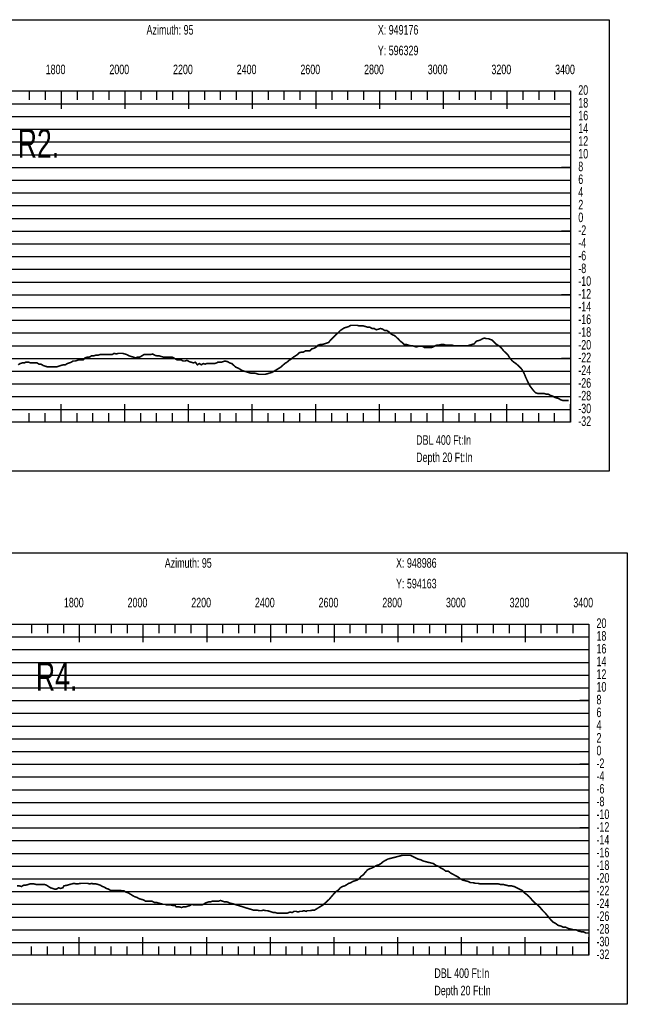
# Model space of a CAD drawing. Header units: inches. Extents: x 471865 to 538526, y 1054316 to 1102451.
# Tile 60 of 131: x 477715 to 479623, y 1099359 to 1102451. Entities that reach past the tile are written whole.
import ezdxf

# ---------------------------------------------------------------- set-up
doc = ezdxf.new("R2010")
doc.units = ezdxf.units.IN
doc.header["$MEASUREMENT"] = 0
for name, color, linetype in [('LABELS', 7, 'Continuous'), ('X_Gr1', 7, 'Continuous'), ('XSECTION', 7, 'Continuous')]:
    doc.layers.add(name, color=color, linetype=linetype)
doc.styles.get("Standard").update_dxf_attribs({"font": 'arial.ttf'})

msp = doc.modelspace()

# ---------------------------------------------------------------- linework, layer by layer
at = {"layer": 'X_Gr1', "color": 6, "linetype": 'Continuous', "lineweight": 18, "true_color": 0xff00ff, "transparency": 33554687, "const_width": 5}
for points in [[(477709.9, 1101367.5), (477716.4, 1101371.5), (477723.2, 1101373.5), (477730, 1101373.5), (477733.4, 1101375.5), (477742.8, 1101375.5), (477749, 1101373.5), (477755.6, 1101373.5), (477762.2, 1101373.5), (477768.9, 1101373.5), (477775.7, 1101369.5), (477781.8, 1101369.5), (477788.1, 1101365.5), (477794.3, 1101363.5), (477800.4, 1101361.5), (477806.5, 1101361.5), (477812.5, 1101361.5), (477819.1, 1101361.5), (477822.4, 1101361.5), (477832.2, 1101361.5), (477838.7, 1101363.5), (477844.8, 1101365.5), (477851.6, 1101367.5), (477858.1, 1101367.5), (477864.2, 1101371.5), (477870.6, 1101373.5), (477876.6, 1101375.5), (477882.8, 1101379.5), (477889.2, 1101379.5), (477895.4, 1101381.5), (477901.7, 1101383.5), (477904.9, 1101383.5), (477914.3, 1101383.5), (477920.8, 1101389.5), (477927.3, 1101391.5), (477933.7, 1101391.5), (477939.9, 1101395.5), (477946.4, 1101395.5), (477953.1, 1101397.5), (477959.9, 1101397.5), (477966.7, 1101399.5), (477973.1, 1101399.5), (477979.7, 1101399.5), (477986.3, 1101399.5), (477989.6, 1101399.5), (477999.2, 1101399.5), (478005.1, 1101399.5), (478011.4, 1101403.5), (478017.9, 1101401.5), (478024.4, 1101403.5), (478031, 1101403.5), (478037.7, 1101403.5), (478044.7, 1101401.5), (478051.7, 1101399.5), (478058.6, 1101395.5), (478065.4, 1101393.5), (478072, 1101391.5), (478078.6, 1101389.5), (478085, 1101391.5), (478091.5, 1101391.5), (478098.2, 1101395.5), (478104.8, 1101399.5), (478111.9, 1101399.5), (478118.8, 1101399.5), (478125.7, 1101399.5), (478132.5, 1101401.5), (478139.1, 1101397.5), (478146.1, 1101395.5), (478153, 1101395.5), (478159.7, 1101393.5), (478166.4, 1101391.5), (478173.2, 1101391.5), (478180.2, 1101391.5), (478187.2, 1101391.5), (478194.2, 1101391.5), (478201.3, 1101387.5), (478208, 1101383.5), (478214.5, 1101383.5), (478221, 1101383.5), (478227.6, 1101379.5), (478234.1, 1101379.5), (478240.3, 1101381.5), (478247.2, 1101377.5), (478253.7, 1101375.5), (478260, 1101373.5), (478266.6, 1101375.5), (478272.8, 1101367.5), (478279.2, 1101371.5), (478285.4, 1101367.5), (478291.2, 1101371.5), (478296.9, 1101369.5), (478302.6, 1101371.5), (478308.6, 1101371.5), (478314.7, 1101371.5), (478320.9, 1101371.5), (478327.2, 1101371.5), (478333.4, 1101373.5), (478336.7, 1101375.5), (478347, 1101375.5), (478353.7, 1101377.5), (478360.5, 1101379.5), (478367.3, 1101377.5), (478374.2, 1101373.5), (478380.9, 1101371.5), (478387.5, 1101365.5), (478394, 1101359.5), (478400.2, 1101357.5), (478407.1, 1101353.5), (478413.6, 1101349.5), (478420.1, 1101347.5), (478426.7, 1101345.5), (478433, 1101343.5), (478439.5, 1101341.5), (478446.1, 1101341.5), (478452.7, 1101341.5), (478459.5, 1101339.5), (478465.9, 1101337.5), (478472.7, 1101337.5), (478479.3, 1101337.5), (478486, 1101337.5), (478492.7, 1101339.5), (478499.5, 1101341.5), (478506.7, 1101343.5), (478513.7, 1101347.5), (478520.4, 1101351.5), (478527.2, 1101355.5), (478533.9, 1101359.5), (478540.7, 1101365.5), (478547.4, 1101371.5), (478553.9, 1101375.5), (478560.8, 1101381.5), (478567.4, 1101385.5), (478574.2, 1101391.5), (478580.8, 1101395.5), (478586.9, 1101399.5), (478593.2, 1101405.5), (478599.4, 1101407.5), (478606, 1101407.5), (478612.6, 1101411.5), (478619.3, 1101411.5), (478625.9, 1101411.5), (478632.4, 1101417.5), (478639.6, 1101419.5), (478646.4, 1101423.5), (478652.9, 1101429.5), (478659.8, 1101431.5), (478665.9, 1101431.5), (478672.2, 1101433.5), (478678.6, 1101435.5), (478684.9, 1101437.5), (478691.3, 1101445.5), (478697.4, 1101451.5), (478703.6, 1101457.5), (478709.8, 1101463.5), (478716.1, 1101469.5), (478722.2, 1101475.5), (478728.2, 1101479.5), (478734.6, 1101483.5), (478741.2, 1101485.5), (478747.8, 1101487.5), (478754.4, 1101491.5), (478760.9, 1101491.5), (478767.7, 1101491.5), (478774.6, 1101491.5), (478781.6, 1101489.5), (478788.3, 1101489.5), (478794.7, 1101489.5), (478801.4, 1101487.5), (478808, 1101485.5), (478814.6, 1101485.5), (478821.4, 1101481.5), (478827.9, 1101481.5), (478834.7, 1101477.5), (478841.6, 1101479.5), (478848.3, 1101481.5), (478854.8, 1101479.5), (478860.8, 1101475.5), (478867.2, 1101475.5), (478873.6, 1101471.5), (478879.8, 1101465.5), (478886, 1101461.5), (478892.1, 1101459.5), (478898.6, 1101453.5), (478904.7, 1101447.5), (478910.4, 1101441.5), (478916.2, 1101437.5), (478922.1, 1101431.5), (478928.5, 1101431.5), (478935.1, 1101429.5), (478941.5, 1101427.5), (478948, 1101427.5), (478954.2, 1101425.5), (478960.6, 1101423.5), (478967, 1101425.5), (478973.6, 1101425.5), (478980.3, 1101425.5), (478986.9, 1101421.5), (478993.8, 1101421.5), (479000.6, 1101421.5), (479007.2, 1101421.5), (479013.4, 1101423.5), (479019.6, 1101427.5), (479025.9, 1101429.5), (479032.4, 1101429.5), (479039, 1101431.5), (479045.7, 1101431.5), (479052, 1101429.5), (479058.5, 1101429.5), (479065.1, 1101429.5), (479071.5, 1101429.5), (479078, 1101427.5), (479084.4, 1101427.5), (479090.8, 1101427.5), (479097.2, 1101427.5), (479103.5, 1101427.5), (479109.8, 1101427.5), (479116, 1101427.5), (479122.6, 1101427.5), (479129.1, 1101429.5), (479135.7, 1101431.5), (479142.4, 1101433.5), (479148.8, 1101441.5), (479155.6, 1101443.5), (479162.1, 1101445.5), (479168.4, 1101449.5), (479174.7, 1101451.5), (479180.6, 1101449.5), (479186.5, 1101449.5), (479192.3, 1101447.5), (479198.1, 1101445.5), (479204, 1101439.5), (479209.7, 1101433.5), (479215.9, 1101429.5), (479222.1, 1101425.5), (479228.3, 1101419.5), (479234.7, 1101411.5), (479240.9, 1101405.5), (479247.4, 1101399.5), (479253.8, 1101389.5), (479260.2, 1101381.5), (479266.9, 1101375.5), (479273.4, 1101371.5), (479279.9, 1101365.5), (479286.6, 1101359.5), (479293.2, 1101351.5), (479299.5, 1101339.5), (479305.2, 1101325.5), (479311.1, 1101313.5), (479317, 1101301.5), (479323.1, 1101293.5), (479329.4, 1101285.5), (479335.4, 1101279.5), (479342, 1101277.5), (479348.7, 1101277.5), (479355.2, 1101277.5), (479361.6, 1101277.5), (479367.8, 1101275.5), (479374.5, 1101275.5), (479381.4, 1101271.5), (479388.1, 1101269.5), (479394.6, 1101265.5), (479400.8, 1101263.5), (479407.4, 1101261.5), (479414.1, 1101257.5), (479420.3, 1101255.5), (479426.7, 1101255.5), (479433, 1101255.5), (479439.4, 1101255.5)], [(477706, 1099730.9), (477713.5, 1099730.9), (477720.3, 1099728.9), (477726.8, 1099732.9), (477733.6, 1099732.9), (477740.3, 1099734.9), (477746.9, 1099736.9), (477753.7, 1099736.9), (477760.5, 1099736.9), (477767.4, 1099734.9), (477770.9, 1099734.9), (477781, 1099734.9), (477787.3, 1099734.9), (477793.3, 1099734.9), (477799.3, 1099732.9), (477805.4, 1099728.9), (477811.5, 1099724.9), (477817.7, 1099722.9), (477824, 1099720.9), (477830.4, 1099720.9), (477836.9, 1099724.9), (477843.5, 1099722.9), (477850.2, 1099724.9), (477853.7, 1099730.9), (477863.9, 1099732.9), (477870.9, 1099734.9), (477878, 1099736.9), (477885.2, 1099738.9), (477892.3, 1099736.9), (477895.8, 1099736.9), (477906.4, 1099738.9), (477913.4, 1099738.9), (477920.4, 1099738.9), (477927.6, 1099738.9), (477934.7, 1099736.9), (477941.6, 1099738.9), (477945.1, 1099736.9), (477955.4, 1099736.9), (477961.8, 1099734.9), (477968.1, 1099732.9), (477974.4, 1099728.9), (477980.5, 1099726.9), (477986.8, 1099722.9), (477993.4, 1099720.9), (477999.8, 1099716.9), (478006.1, 1099716.9), (478012.4, 1099716.9), (478018.6, 1099716.9), (478024.7, 1099716.9), (478030.6, 1099716.9), (478036.7, 1099714.9), (478042.9, 1099714.9), (478049.4, 1099710.9), (478055.9, 1099708.9), (478062.3, 1099704.9), (478068.9, 1099700.9), (478075.7, 1099696.9), (478082.5, 1099694.9), (478089.2, 1099690.9), (478096.2, 1099688.9), (478103.2, 1099686.9), (478110, 1099682.9), (478116.6, 1099682.9), (478123.4, 1099682.9), (478130.3, 1099682.9), (478137.3, 1099678.9), (478144.3, 1099678.9), (478151.4, 1099676.9), (478158.3, 1099674.9), (478164.9, 1099672.9), (478171.3, 1099672.9), (478177.5, 1099670.9), (478183.5, 1099670.9), (478189.9, 1099670.9), (478196.5, 1099668.9), (478203.2, 1099668.9), (478206.6, 1099664.9), (478216.3, 1099664.9), (478222.8, 1099662.9), (478229.4, 1099664.9), (478235.8, 1099664.9), (478242.4, 1099666.9), (478248.9, 1099668.9), (478255.1, 1099672.9), (478261.7, 1099670.9), (478268.4, 1099670.9), (478274.7, 1099670.9), (478280.8, 1099670.9), (478286.4, 1099670.9), (478291.8, 1099672.9), (478297.7, 1099676.9), (478303.5, 1099678.9), (478309, 1099680.9), (478314.8, 1099680.9), (478320.8, 1099682.9), (478326.7, 1099682.9), (478332.7, 1099682.9), (478339.1, 1099682.9), (478345.3, 1099684.9), (478351.5, 1099682.9), (478358.1, 1099680.9), (478364.4, 1099680.9), (478370.8, 1099678.9), (478374, 1099676.9), (478383.2, 1099674.9), (478389.8, 1099672.9), (478396.2, 1099670.9), (478402.9, 1099668.9), (478409.5, 1099666.9), (478415.8, 1099664.9), (478422.2, 1099662.9), (478428.6, 1099660.9), (478435.3, 1099658.9), (478441.8, 1099656.9), (478448.1, 1099654.9), (478454.8, 1099654.9), (478458.2, 1099654.9), (478468.1, 1099652.9), (478474.4, 1099652.9), (478480.7, 1099654.9), (478487.3, 1099652.9), (478493.4, 1099652.9), (478499.4, 1099650.9), (478505.6, 1099648.9), (478511.7, 1099646.9), (478518, 1099646.9), (478524.4, 1099644.9), (478530.9, 1099644.9), (478537.2, 1099644.9), (478543, 1099644.9), (478548.8, 1099644.9), (478554.3, 1099644.9), (478559.4, 1099646.9), (478564.9, 1099648.9), (478570.6, 1099646.9), (478576.6, 1099650.9), (478582.5, 1099650.9), (478588.6, 1099648.9), (478594.8, 1099650.9), (478601.2, 1099650.9), (478607.9, 1099652.9), (478614.5, 1099650.9), (478617.7, 1099652.9), (478627.5, 1099652.9), (478634.4, 1099654.9), (478641.1, 1099654.9), (478647.6, 1099658.9), (478654.2, 1099662.9), (478660.7, 1099666.9), (478667.2, 1099670.9), (478673.9, 1099676.9), (478680.5, 1099682.9), (478687.1, 1099688.9), (478693.8, 1099696.9), (478700.7, 1099704.9), (478707.8, 1099712.9), (478714.9, 1099716.9), (478721.8, 1099724.9), (478728.6, 1099728.9), (478735.7, 1099730.9), (478742.4, 1099734.9), (478748.6, 1099738.9), (478755, 1099740.9), (478761.3, 1099744.9), (478767.7, 1099746.9), (478774.2, 1099748.9), (478780.5, 1099752.9), (478786.9, 1099760.9), (478793.3, 1099764.9), (478799.9, 1099772.9), (478806.9, 1099780.9), (478814, 1099784.9), (478821.1, 1099786.9), (478828.2, 1099790.9), (478835.4, 1099794.9), (478842.5, 1099796.9), (478849.3, 1099800.9), (478856.3, 1099806.9), (478863.3, 1099810.9), (478870.6, 1099814.9), (478878.3, 1099816.9), (478885.9, 1099818.9), (478893.7, 1099820.9), (478901.6, 1099822.9), (478909.3, 1099824.9), (478917.1, 1099826.9), (478925, 1099826.9), (478933.3, 1099826.9), (478941.7, 1099826.9), (478949.8, 1099822.9), (478958.1, 1099818.9), (478966.2, 1099814.9), (478974.4, 1099812.9), (478982.5, 1099808.9), (478990.1, 1099806.9), (478998.1, 1099804.9), (479006.3, 1099802.9), (479014.3, 1099800.9), (479022, 1099794.9), (479029.6, 1099792.9), (479037.5, 1099786.9), (479045.4, 1099782.9), (479053.4, 1099776.9), (479061, 1099776.9), (479068.6, 1099770.9), (479076.3, 1099766.9), (479083.7, 1099762.9), (479091.3, 1099758.9), (479098.9, 1099752.9), (479106.6, 1099748.9), (479114.6, 1099746.9), (479122.5, 1099744.9), (479130.4, 1099740.9), (479138.5, 1099740.9), (479146.3, 1099738.9), (479154.3, 1099738.9), (479162.2, 1099736.9), (479170.4, 1099736.9), (479178.6, 1099736.9), (479186.7, 1099736.9), (479194.6, 1099736.9), (479202.2, 1099736.9), (479210.3, 1099736.9), (479218.6, 1099736.9), (479226.7, 1099734.9), (479234.9, 1099734.9), (479243, 1099732.9), (479251.2, 1099730.9), (479259.5, 1099730.9), (479267.6, 1099728.9), (479275.9, 1099724.9), (479284.1, 1099720.9), (479292.2, 1099716.9), (479300.2, 1099708.9), (479308.4, 1099702.9), (479317, 1099694.9), (479325.3, 1099684.9), (479333.5, 1099676.9), (479341.5, 1099670.9), (479349.4, 1099662.9), (479357.8, 1099652.9), (479365.9, 1099644.9), (479374.3, 1099634.9), (479382.3, 1099624.9), (479390, 1099616.9), (479397.9, 1099612.9), (479405.8, 1099606.9), (479413.9, 1099604.9), (479422, 1099600.9), (479430.1, 1099600.9), (479438.3, 1099596.9), (479446.5, 1099594.9), (479454.5, 1099592.9), (479462.5, 1099592.9), (479470.2, 1099588.9), (479477.7, 1099586.9), (479485.1, 1099586.9), (479492.7, 1099582.9), (479500.4, 1099582.9)]]:
    msp.add_lwpolyline(points, dxfattribs=at)
at = {"layer": 'XSECTION', "color": 18, "linetype": 'Continuous', "true_color": 0x000000}
for points in [[(475923.6, 1102451.5), (479566, 1102451.5), (479566, 1101033.5), (475923.6, 1101033.5), (475923.6, 1102451.5)], [(476044.8, 1102227.5), (479444.8, 1102227.5), (479444.8, 1101187.5), (476044.8, 1101187.5), (476044.8, 1102227.5)], [(477744.8, 1102227.5), (477744.8, 1102199.5)], [(477794.8, 1102227.5), (477794.8, 1102199.5)], [(477844.8, 1102227.5), (477844.8, 1102171.1)], [(477844.8, 1102227.5), (477844.8, 1102199.5)], [(477894.8, 1102227.5), (477894.8, 1102199.5)], [(477944.8, 1102227.5), (477944.8, 1102199.5)], [(477994.8, 1102227.5), (477994.8, 1102199.5)], [(478044.8, 1102227.5), (478044.8, 1102171.1)], [(478044.8, 1102227.5), (478044.8, 1102199.5)], [(478094.8, 1102227.5), (478094.8, 1102199.5)], [(478144.8, 1102227.5), (478144.8, 1102199.5)], [(478194.8, 1102227.5), (478194.8, 1102199.5)], [(478244.8, 1102227.5), (478244.8, 1102171.1)], [(478244.8, 1102227.5), (478244.8, 1102199.5)], [(478294.8, 1102227.5), (478294.8, 1102199.5)], [(478344.8, 1102227.5), (478344.8, 1102199.5)], [(478394.8, 1102227.5), (478394.8, 1102199.5)], [(478444.8, 1102227.5), (478444.8, 1102171.1)], [(478444.8, 1102227.5), (478444.8, 1102199.5)], [(478494.8, 1102227.5), (478494.8, 1102199.5)], [(478544.8, 1102227.5), (478544.8, 1102199.5)], [(478594.8, 1102227.5), (478594.8, 1102199.5)], [(478644.8, 1102227.5), (478644.8, 1102171.1)], [(478644.8, 1102227.5), (478644.8, 1102199.5)], [(478694.8, 1102227.5), (478694.8, 1102199.5)], [(478744.8, 1102227.5), (478744.8, 1102199.5)], [(478794.8, 1102227.5), (478794.8, 1102199.5)], [(478844.8, 1102227.5), (478844.8, 1102171.1)], [(478844.8, 1102227.5), (478844.8, 1102199.5)], [(478894.8, 1102227.5), (478894.8, 1102199.5)], [(478944.8, 1102227.5), (478944.8, 1102199.5)], [(478994.8, 1102227.5), (478994.8, 1102199.5)], [(479044.8, 1102227.5), (479044.8, 1102171.1)], [(479044.8, 1102227.5), (479044.8, 1102199.5)], [(479094.8, 1102227.5), (479094.8, 1102199.5)], [(479144.8, 1102227.5), (479144.8, 1102199.5)], [(479194.8, 1102227.5), (479194.8, 1102199.5)], [(479244.8, 1102227.5), (479244.8, 1102171.1)], [(479244.8, 1102227.5), (479244.8, 1102199.5)], [(479294.8, 1102227.5), (479294.8, 1102199.5)], [(479344.8, 1102227.5), (479344.8, 1102199.5)], [(479394.8, 1102227.5), (479394.8, 1102199.5)], [(479444.8, 1102227.5), (479444.8, 1102171.1)], [(479444.8, 1102227.5), (479444.8, 1102199.5)], [(479444.8, 1101987.5), (479416.8, 1101987.5)], [(479444.8, 1101787.5), (479416.8, 1101787.5)], [(479444.8, 1101587.5), (479416.8, 1101587.5)], [(479444.8, 1101387.5), (479416.8, 1101387.5)], [(477844.8, 1101187.5), (477844.8, 1101243.9)], [(478044.8, 1101187.5), (478044.8, 1101243.9)], [(478244.8, 1101187.5), (478244.8, 1101243.9)], [(478444.8, 1101187.5), (478444.8, 1101243.9)], [(478644.8, 1101187.5), (478644.8, 1101243.9)], [(478844.8, 1101187.5), (478844.8, 1101243.9)], [(479044.8, 1101187.5), (479044.8, 1101243.9)], [(479244.8, 1101187.5), (479244.8, 1101243.9)], [(479444.8, 1101187.5), (479444.8, 1101243.9)], [(477744.8, 1101187.5), (477744.8, 1101215.5)], [(477794.8, 1101187.5), (477794.8, 1101215.5)], [(477844.8, 1101187.5), (477844.8, 1101215.5)], [(477894.8, 1101187.5), (477894.8, 1101215.5)], [(477944.8, 1101187.5), (477944.8, 1101215.5)], [(477994.8, 1101187.5), (477994.8, 1101215.5)], [(478044.8, 1101187.5), (478044.8, 1101215.5)], [(478094.8, 1101187.5), (478094.8, 1101215.5)], [(478144.8, 1101187.5), (478144.8, 1101215.5)], [(478194.8, 1101187.5), (478194.8, 1101215.5)], [(478244.8, 1101187.5), (478244.8, 1101215.5)], [(478294.8, 1101187.5), (478294.8, 1101215.5)], [(478344.8, 1101187.5), (478344.8, 1101215.5)], [(478394.8, 1101187.5), (478394.8, 1101215.5)], [(478444.8, 1101187.5), (478444.8, 1101215.5)], [(478494.8, 1101187.5), (478494.8, 1101215.5)], [(478544.8, 1101187.5), (478544.8, 1101215.5)], [(478594.8, 1101187.5), (478594.8, 1101215.5)], [(478644.8, 1101187.5), (478644.8, 1101215.5)], [(478694.8, 1101187.5), (478694.8, 1101215.5)], [(478744.8, 1101187.5), (478744.8, 1101215.5)], [(478794.8, 1101187.5), (478794.8, 1101215.5)], [(478844.8, 1101187.5), (478844.8, 1101215.5)], [(478894.8, 1101187.5), (478894.8, 1101215.5)], [(478944.8, 1101187.5), (478944.8, 1101215.5)], [(478994.8, 1101187.5), (478994.8, 1101215.5)], [(479044.8, 1101187.5), (479044.8, 1101215.5)], [(479094.8, 1101187.5), (479094.8, 1101215.5)], [(479144.8, 1101187.5), (479144.8, 1101215.5)], [(479194.8, 1101187.5), (479194.8, 1101215.5)], [(479244.8, 1101187.5), (479244.8, 1101215.5)], [(479294.8, 1101187.5), (479294.8, 1101215.5)], [(479344.8, 1101187.5), (479344.8, 1101215.5)], [(479394.8, 1101187.5), (479394.8, 1101215.5)], [(479444.8, 1101187.5), (479444.8, 1101215.5)], [(475980.8, 1100776.9), (479623.2, 1100776.9), (479623.2, 1099358.9), (475980.8, 1099358.9), (475980.8, 1100776.9)], [(476102, 1100552.9), (479502, 1100552.9), (479502, 1099512.9), (476102, 1099512.9), (476102, 1100552.9)], [(477752, 1100552.9), (477752, 1100524.9)], [(477802, 1100552.9), (477802, 1100524.9)], [(477852, 1100552.9), (477852, 1100524.9)], [(477902, 1100552.9), (477902, 1100496.5)], [(477902, 1100552.9), (477902, 1100524.9)], [(477952, 1100552.9), (477952, 1100524.9)], [(478002, 1100552.9), (478002, 1100524.9)], [(478052, 1100552.9), (478052, 1100524.9)], [(478102, 1100552.9), (478102, 1100496.5)], [(478102, 1100552.9), (478102, 1100524.9)], [(478152, 1100552.9), (478152, 1100524.9)], [(478202, 1100552.9), (478202, 1100524.9)], [(478252, 1100552.9), (478252, 1100524.9)], [(478302, 1100552.9), (478302, 1100496.5)], [(478302, 1100552.9), (478302, 1100524.9)], [(478352, 1100552.9), (478352, 1100524.9)], [(478402, 1100552.9), (478402, 1100524.9)], [(478452, 1100552.9), (478452, 1100524.9)], [(478502, 1100552.9), (478502, 1100496.5)], [(478502, 1100552.9), (478502, 1100524.9)], [(478552, 1100552.9), (478552, 1100524.9)], [(478602, 1100552.9), (478602, 1100524.9)], [(478652, 1100552.9), (478652, 1100524.9)], [(478702, 1100552.9), (478702, 1100496.5)], [(478702, 1100552.9), (478702, 1100524.9)], [(478752, 1100552.9), (478752, 1100524.9)], [(478802, 1100552.9), (478802, 1100524.9)], [(478852, 1100552.9), (478852, 1100524.9)], [(478902, 1100552.9), (478902, 1100496.5)], [(478902, 1100552.9), (478902, 1100524.9)], [(478952, 1100552.9), (478952, 1100524.9)], [(479002, 1100552.9), (479002, 1100524.9)], [(479052, 1100552.9), (479052, 1100524.9)], [(479102, 1100552.9), (479102, 1100496.5)], [(479102, 1100552.9), (479102, 1100524.9)], [(479152, 1100552.9), (479152, 1100524.9)], [(479202, 1100552.9), (479202, 1100524.9)], [(479252, 1100552.9), (479252, 1100524.9)], [(479302, 1100552.9), (479302, 1100496.5)], [(479302, 1100552.9), (479302, 1100524.9)], [(479352, 1100552.9), (479352, 1100524.9)], [(479402, 1100552.9), (479402, 1100524.9)], [(479452, 1100552.9), (479452, 1100524.9)], [(479502, 1100552.9), (479502, 1100496.5)], [(479502, 1100552.9), (479502, 1100524.9)], [(479502, 1100312.9), (479474, 1100312.9)], [(479502, 1100112.9), (479474, 1100112.9)], [(479502, 1099912.9), (479474, 1099912.9)], [(479502, 1099712.9), (479474, 1099712.9)], [(477902, 1099512.9), (477902, 1099569.3)], [(478102, 1099512.9), (478102, 1099569.3)], [(478302, 1099512.9), (478302, 1099569.3)], [(478502, 1099512.9), (478502, 1099569.3)], [(478702, 1099512.9), (478702, 1099569.3)], [(478902, 1099512.9), (478902, 1099569.3)], [(479102, 1099512.9), (479102, 1099569.3)], [(479302, 1099512.9), (479302, 1099569.3)], [(479502, 1099512.9), (479502, 1099569.3)], [(477752, 1099512.9), (477752, 1099540.9)], [(477802, 1099512.9), (477802, 1099540.9)], [(477852, 1099512.9), (477852, 1099540.9)], [(477902, 1099512.9), (477902, 1099540.9)], [(477952, 1099512.9), (477952, 1099540.9)], [(478002, 1099512.9), (478002, 1099540.9)], [(478052, 1099512.9), (478052, 1099540.9)], [(478102, 1099512.9), (478102, 1099540.9)], [(478152, 1099512.9), (478152, 1099540.9)], [(478202, 1099512.9), (478202, 1099540.9)], [(478252, 1099512.9), (478252, 1099540.9)], [(478302, 1099512.9), (478302, 1099540.9)], [(478352, 1099512.9), (478352, 1099540.9)], [(478402, 1099512.9), (478402, 1099540.9)], [(478452, 1099512.9), (478452, 1099540.9)], [(478502, 1099512.9), (478502, 1099540.9)], [(478552, 1099512.9), (478552, 1099540.9)], [(478602, 1099512.9), (478602, 1099540.9)], [(478652, 1099512.9), (478652, 1099540.9)], [(478702, 1099512.9), (478702, 1099540.9)], [(478752, 1099512.9), (478752, 1099540.9)], [(478802, 1099512.9), (478802, 1099540.9)], [(478852, 1099512.9), (478852, 1099540.9)], [(478902, 1099512.9), (478902, 1099540.9)], [(478952, 1099512.9), (478952, 1099540.9)], [(479002, 1099512.9), (479002, 1099540.9)], [(479052, 1099512.9), (479052, 1099540.9)], [(479102, 1099512.9), (479102, 1099540.9)], [(479152, 1099512.9), (479152, 1099540.9)], [(479202, 1099512.9), (479202, 1099540.9)], [(479252, 1099512.9), (479252, 1099540.9)], [(479302, 1099512.9), (479302, 1099540.9)], [(479352, 1099512.9), (479352, 1099540.9)], [(479402, 1099512.9), (479402, 1099540.9)], [(479452, 1099512.9), (479452, 1099540.9)], [(479502, 1099512.9), (479502, 1099540.9)]]:
    msp.add_lwpolyline(points, dxfattribs=at)
at = {"layer": 'XSECTION', "color": 18, "true_color": 0x000000}
for points in [[(476044.8, 1102187.5), (479444.8, 1102187.5)], [(476044.8, 1102147.5), (479444.8, 1102147.5)], [(476044.8, 1102107.5), (479444.8, 1102107.5)], [(476044.8, 1102067.5), (479444.8, 1102067.5)], [(476044.8, 1102027.5), (479444.8, 1102027.5)], [(476044.8, 1101987.5), (479444.8, 1101987.5)], [(476044.8, 1101947.5), (479444.8, 1101947.5)], [(476044.8, 1101907.5), (479444.8, 1101907.5)], [(476044.8, 1101867.5), (479444.8, 1101867.5)], [(476044.8, 1101827.5), (479444.8, 1101827.5)], [(476044.8, 1101787.5), (479444.8, 1101787.5)], [(476044.8, 1101747.5), (479444.8, 1101747.5)], [(476044.8, 1101707.5), (479444.8, 1101707.5)], [(476044.8, 1101667.5), (479444.8, 1101667.5)], [(476044.8, 1101627.5), (479444.8, 1101627.5)], [(476044.8, 1101587.5), (479444.8, 1101587.5)], [(476044.8, 1101547.5), (479444.8, 1101547.5)], [(476044.8, 1101507.5), (479444.8, 1101507.5)], [(476044.8, 1101467.5), (479444.8, 1101467.5)], [(476044.8, 1101427.5), (479444.8, 1101427.5)], [(476044.8, 1101387.5), (479444.8, 1101387.5)], [(476044.8, 1101347.5), (479444.8, 1101347.5)], [(476044.8, 1101307.5), (479444.8, 1101307.5)], [(476044.8, 1101267.5), (479444.8, 1101267.5)], [(476044.8, 1101227.5), (479444.8, 1101227.5)], [(476102, 1100512.9), (479502, 1100512.9)], [(476102, 1100472.9), (479502, 1100472.9)], [(476102, 1100432.9), (479502, 1100432.9)], [(476102, 1100392.9), (479502, 1100392.9)], [(476102, 1100352.9), (479502, 1100352.9)], [(476102, 1100312.9), (479502, 1100312.9)], [(476102, 1100272.9), (479502, 1100272.9)], [(476102, 1100232.9), (479502, 1100232.9)], [(476102, 1100192.9), (479502, 1100192.9)], [(476102, 1100152.9), (479502, 1100152.9)], [(476102, 1100112.9), (479502, 1100112.9)], [(476102, 1100072.9), (479502, 1100072.9)], [(476102, 1100032.9), (479502, 1100032.9)], [(476102, 1099992.9), (479502, 1099992.9)], [(476102, 1099952.9), (479502, 1099952.9)], [(476102, 1099912.9), (479502, 1099912.9)], [(476102, 1099872.9), (479502, 1099872.9)], [(476102, 1099832.9), (479502, 1099832.9)], [(476102, 1099792.9), (479502, 1099792.9)], [(476102, 1099752.9), (479502, 1099752.9)], [(476102, 1099712.9), (479502, 1099712.9)], [(476102, 1099672.9), (479502, 1099672.9)], [(476102, 1099632.9), (479502, 1099632.9)], [(476102, 1099592.9), (479502, 1099592.9)], [(476102, 1099552.9), (479502, 1099552.9)]]:
    msp.add_lwpolyline(points, dxfattribs=at)

# ---------------------------------------------------------------- texts
at = {"layer": 'LABELS', "color": 18, "true_color": 0x000000, "width": 0.666667}
for s, height, p in [('Azimuth: 95', 30, (478113.2, 1102404.7)), ('X: 949176', 30, (478839.6, 1102404.7)), ('Y: 596329', 30, (478839.6, 1102339.9)), ('1800', 30, (477796.4, 1102280.3)), ('2000', 30, (477996.4, 1102280.3)), ('2200', 30, (478196.4, 1102280.3)), ('2400', 30, (478396.4, 1102280.3)), ('2600', 30, (478596.4, 1102280.3)), ('2800', 30, (478796.4, 1102280.3)), ('3000', 30, (478996.4, 1102280.3)), ('3200', 30, (479196.4, 1102280.3)), ('3400', 30, (479396.4, 1102280.3)), ('20', 30, (479469.2, 1102215.5)), ('18', 30, (479469.2, 1102175.5)), ('16', 30, (479469.2, 1102135.5)), ('R2.', 90, (477708.4, 1102018.3)), ('14', 30, (479469.2, 1102095.5)), ('12', 30, (479469.2, 1102055.5)), ('10', 30, (479469.2, 1102015.5)), ('8', 30, (479469.2, 1101975.5)), ('6', 30, (479469.2, 1101935.5)), ('4', 30, (479469.2, 1101895.5)), ('2', 30, (479469.2, 1101855.5)), ('0', 30, (479469.2, 1101815.5)), ('-2', 30, (479469.2, 1101775.5)), ('-4', 30, (479469.2, 1101735.5)), ('-6', 30, (479469.2, 1101695.5)), ('-8', 30, (479469.2, 1101655.5)), ('-10', 30, (479469.2, 1101615.5)), ('-12', 30, (479469.2, 1101575.5)), ('-14', 30, (479469.2, 1101535.5)), ('-16', 30, (479469.2, 1101495.5)), ('-18', 30, (479469.2, 1101455.5)), ('-20', 30, (479469.2, 1101415.5)), ('-22', 30, (479469.2, 1101375.5)), ('-24', 30, (479469.2, 1101335.5)), ('-26', 30, (479469.2, 1101295.5)), ('-28', 30, (479469.2, 1101255.5)), ('-30', 30, (479469.2, 1101215.5)), ('-32', 30, (479469.2, 1101175.5)), ('DBL 400 Ft:In', 30, (478960, 1101116.3)), ('Depth 20 Ft:In', 30, (478960, 1101061.9)), ('Azimuth: 95', 30, (478170.4, 1100730.1)), ('X: 948986', 30, (478896.8, 1100730.1)), ('Y: 594163', 30, (478896.8, 1100665.3)), ('1800', 30, (477853.6, 1100605.7)), ('2000', 30, (478053.6, 1100605.7)), ('2200', 30, (478253.6, 1100605.7)), ('2400', 30, (478453.6, 1100605.7)), ('2600', 30, (478653.6, 1100605.7)), ('2800', 30, (478853.6, 1100605.7)), ('3000', 30, (479053.6, 1100605.7)), ('3200', 30, (479253.6, 1100605.7)), ('3400', 30, (479453.6, 1100605.7)), ('20', 30, (479526.4, 1100540.9)), ('18', 30, (479526.4, 1100500.9)), ('16', 30, (479526.4, 1100460.9)), ('R4.', 90, (477765.6, 1100343.7)), ('14', 30, (479526.4, 1100420.9)), ('12', 30, (479526.4, 1100380.9)), ('10', 30, (479526.4, 1100340.9)), ('8', 30, (479526.4, 1100300.9)), ('6', 30, (479526.4, 1100260.9)), ('4', 30, (479526.4, 1100220.9)), ('2', 30, (479526.4, 1100180.9)), ('0', 30, (479526.4, 1100140.9)), ('-2', 30, (479526.4, 1100100.9)), ('-4', 30, (479526.4, 1100060.9)), ('-6', 30, (479526.4, 1100020.9)), ('-8', 30, (479526.4, 1099980.9)), ('-10', 30, (479526.4, 1099940.9)), ('-12', 30, (479526.4, 1099900.9)), ('-14', 30, (479526.4, 1099860.9)), ('-16', 30, (479526.4, 1099820.9)), ('-18', 30, (479526.4, 1099780.9)), ('-20', 30, (479526.4, 1099740.9)), ('-22', 30, (479526.4, 1099700.9)), ('-24', 30, (479526.4, 1099660.9)), ('-26', 30, (479526.4, 1099620.9)), ('-28', 30, (479526.4, 1099580.9)), ('-30', 30, (479526.4, 1099540.9)), ('-32', 30, (479526.4, 1099500.9)), ('DBL 400 Ft:In', 30, (479017.2, 1099441.7)), ('Depth 20 Ft:In', 30, (479017.2, 1099387.3))]:
    msp.add_text(s, height=height, dxfattribs=at).set_placement(p)

doc.saveas('drawing.dxf')
